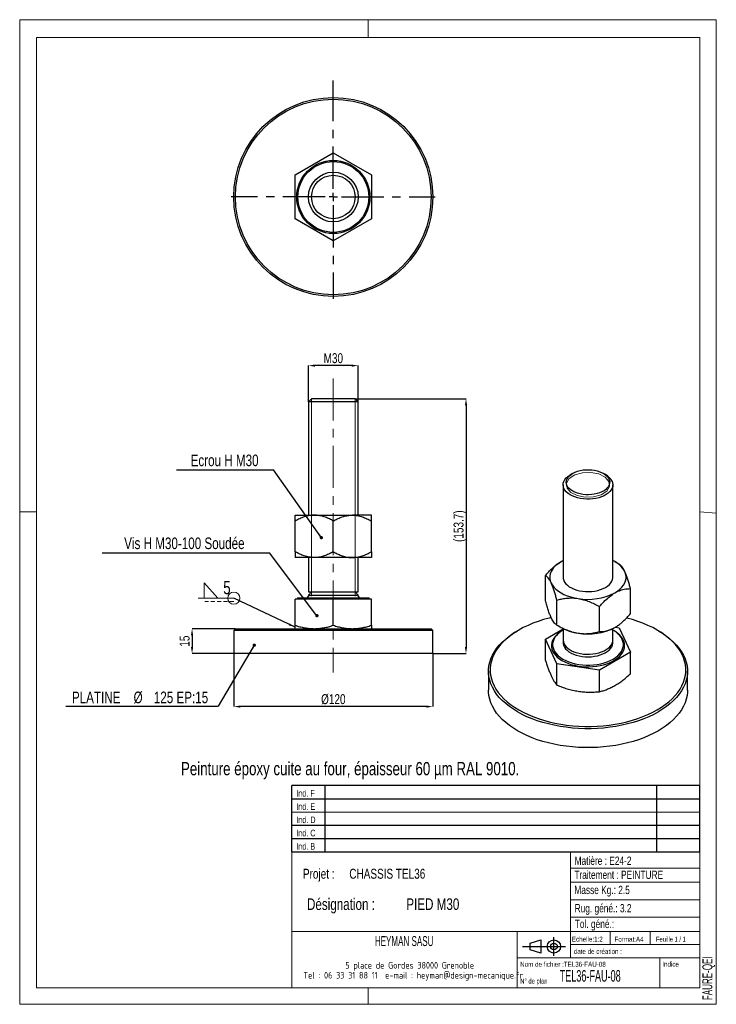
# Model space of a CAD drawing. Header units: millimetres. Extents: x 0 to 210, y 0 to 297.
import ezdxf

# ---------------------------------------------------------------- set-up
doc = ezdxf.new("R2010")
doc.units = ezdxf.units.MM
doc.header["$PDSIZE"] = -1
doc.linetypes.add('CENTERX2', pattern=[20.32, 12.7, -2.54, 2.54, -2.54])
doc.linetypes.add('HIDDEN', pattern=[1.905, 1.27, -0.635])
for name, color, linetype in [('COTES', 1, 'Continuous'), ('NOTES', 6, 'Continuous'), ('TRAIT-MIXTES', 3, 'CENTERX2')]:
    doc.layers.add(name, color=color, linetype=linetype)
doc.layers.add('TRAIT-FORT', color=4, linetype='Continuous', lineweight=25)
doc.styles.add('SLDTEXTSTYLE0', font='TXT', dxfattribs={"width": 0.75})
doc.styles.add('SLDTEXTSTYLE1', font='TXT', dxfattribs={"width": 0.605})
doc.styles.add('SLDTEXTSTYLE2', font='TXT', dxfattribs={"width": 0.692308})
doc.styles.add('SLDTEXTSTYLE3', font='TXT', dxfattribs={"width": 0.7})
doc.styles.add('SLDTEXTSTYLE4', font='TXT', dxfattribs={"width": 0.585018})
doc.styles.add('SLDTEXTSTYLE5', font='ISOCP3', dxfattribs={"width": 0.96})
doc.dimstyles.new('SLDDIMSTYLE0', dxfattribs={"dimtxt": 3, "dimasz": 2, "dimexe": 0, "dimexo": 0.0625, "dimgap": 0.75, "dimtad": 1, "dimdec": 1, "dimlfac": 2, "dimrnd": 1e-09, "dimzin": 12, "dimdsep": 46, "dimtxsty": 'SLDTEXTSTYLE0', "dimsah": 1, "dimcen": 0.09, "dimadec": 0, "dimazin": 3, "dimtfac": 1, "dimtdec": 1, "dimtofl": 0, "dimtmove": 0, "dimatfit": 3, "dimfxl": 1, "dimfrac": 2, "dimtolj": 1, "dimtzin": 12, "dimarcsym": 0})
doc.dimstyles.new('SLDDIMSTYLE1', dxfattribs={"dimtxt": 3, "dimasz": 2, "dimexe": 0, "dimexo": 0.0625, "dimgap": 0.75, "dimtad": 1, "dimdec": 1, "dimlfac": 2, "dimrnd": 1e-09, "dimzin": 12, "dimdsep": 46, "dimtxsty": 'SLDTEXTSTYLE0', "dimsah": 1, "dimcen": 0.09, "dimadec": 0, "dimazin": 3, "dimtfac": 1, "dimtdec": 1, "dimtmove": 0, "dimatfit": 0, "dimfxl": 1, "dimfrac": 2, "dimtolj": 1, "dimtzin": 12, "dimarcsym": 0})
doc.dimstyles.new('SLDDIMSTYLE2', dxfattribs={"dimtxt": 0.18, "dimasz": 1, "dimexe": 0, "dimexo": 0.0625, "dimgap": 0, "dimtad": 0, "dimtih": 1, "dimtoh": 1, "dimdec": 0, "dimrnd": 1e-09, "dimzin": 0, "dimdsep": 46, "dimtxsty": 'Standard', "dimblk1": 'DOT', "dimblk2": 'DOT', "dimsah": 1, "dimcen": 0.09, "dimadec": 0, "dimazin": 0, "dimtfac": 1, "dimtdec": 0, "dimtofl": 0, "dimtmove": 0, "dimatfit": 3, "dimldrblk": 'DOT', "dimfxl": 1, "dimfrac": 2, "dimtolj": 1, "dimtzin": 0, "dimarcsym": 0})
doc.dimstyles.new('SLDDIMSTYLE3', dxfattribs={"dimtxt": 0.18, "dimasz": 2, "dimexe": 0, "dimexo": 0.0625, "dimgap": 0, "dimtad": 0, "dimtih": 1, "dimtoh": 1, "dimdec": 0, "dimrnd": 1e-09, "dimzin": 0, "dimdsep": 46, "dimtxsty": 'Standard', "dimsah": 1, "dimcen": 0.09, "dimadec": 0, "dimazin": 0, "dimtfac": 2, "dimtdec": 0, "dimtofl": 0, "dimtmove": 0, "dimatfit": 3, "dimfxl": 1, "dimfrac": 2, "dimtolj": 1, "dimtzin": 0, "dimarcsym": 0})

# ---------------------------------------------------------------- blocks, each defined once
blk = doc.blocks.new('TAB MODIFS')
for p, q in [((123, 20), (0, 20)), ((0, 0), (0, 20)), ((10, 20), (10, 0)), ((110, 20), (110, 0)), ((123, 0), (123, 20)), ((0, 16), (123, 16)), ((0, 8), (123, 8)), ((0, 4), (123, 4)), ((0, 0), (123, 0))]:
    blk.add_line(p, q)
at = {"color": 7, "linetype": 'Continuous', "lineweight": 18}
blk.add_line((0, 12), (123, 12), dxfattribs=at)
at = {"color": 7}
for tag in ['AUTOATTR0', 'AUTOATTR1', 'AUTOATTR2', 'AUTOATTR3', 'AUTOATTR4', 'AUTOATTR5', 'AUTOATTR6', 'AUTOATTR7', 'AUTOATTR8', 'AUTOATTR9']:
    blk.add_attdef(tag, (0, 0), '', height=1, dxfattribs=at)
at = {"layer": 'NOTES', "color": 211, "char_height": 2, "attachment_point": 1, "style": 'SLDTEXTSTYLE0'}
for s, insert in [('Ind. F', (1.36, 18.66)), ('Ind. E', (1.36, 14.66)), ('Ind. D', (1.36, 10.66)), ('Ind. C', (1.36, 6.66)), ('Ind. B', (1.36, 2.66))]:
    blk.add_mtext(s, dxfattribs=dict(at, insert=insert))
blk = doc.blocks.new('Bloc2')
for p, q in [((2.32, 3.8), (5.55, 4.8)), ((2.32, 1.8), (2.32, 3.8)), ((5.55, 4.8), (5.55, 0.8)), ((9.48, 0), (9.48, 5.6)), ((0, 2.8), (12.98, 2.8)), ((5.55, 0.8), (2.32, 1.8))]:
    blk.add_line(p, q)
for radius in [2, 1]:
    blk.add_circle((9.48, 2.8), radius)
blk = doc.blocks.new('SW_NOTE_0')
at = {"layer": 'NOTES', "color": 0, "char_height": 3.5, "attachment_point": 1, "style": 'SLDTEXTSTYLE0'}
for s, insert in [('Désignation :', (0, 4.51)), ('PIED M30', (29.93, 4.51))]:
    blk.add_mtext(s, dxfattribs=dict(at, insert=insert))
blk = doc.blocks.new('SW_NOTE_1')
at = {"layer": 'NOTES', "color": 0, "char_height": 3, "attachment_point": 1, "style": 'SLDTEXTSTYLE0'}
for s, insert in [('Projet :', (0, 3.87)), ('CHASSIS TEL36', (13.98, 3.87))]:
    blk.add_mtext(s, dxfattribs=dict(at, insert=insert))
blk = doc.blocks.new('SW_NOTE_2')
at = {"layer": 'NOTES', "color": 0, "char_height": 2, "attachment_point": 2, "style": 'SLDTEXTSTYLE5'}
for s, insert in [('5 place de Gordes 38000 Grenoble', (20.94, 2.58)), ('Tel : 06 33 31 88 11  e-mail : heyman@design-mecanique.fr', (22, -0.42))]:
    blk.add_mtext(s, dxfattribs=dict(at, insert=insert))
blk = doc.blocks.new('_D')
at = {"layer": 'COTES', "color": 0, "lineweight": -2, "transparency": 16777216}
for p, q in [((64.53, 105.74), (64.53, 89.8)), ((124.53, 105.74), (124.53, 89.8)), ((122.53, 89.8), (66.53, 89.8))]:
    blk.add_line(p, q, dxfattribs=at)
at = {"layer": 'COTES', "color": 0, "transparency": 16777216}
for points in [[(66.53, 90.14), (66.53, 89.47), (64.53, 89.8)], [(122.53, 90.14), (122.53, 89.47), (124.53, 89.8)]]:
    blk.add_solid(points, dxfattribs=at)
at = {"layer": 'Defpoints', "color": 0, "transparency": 16777216}
for p in [(64.53, 105.8), (124.53, 105.8), (64.53, 89.8)]:
    blk.add_point(p, dxfattribs=at)
at = {"layer": 'COTES', "color": 0, "transparency": 16777216, "insert": (94.53, 93.55), "char_height": 3, "attachment_point": 2, "style": 'SLDTEXTSTYLE0'}
blk.add_mtext('\\A1;%%c120', dxfattribs=at)
blk = doc.blocks.new('_D_1')
at = {"layer": 'COTES', "color": 0, "lineweight": -2, "transparency": 16777216}
for p, q in [((64.96, 113.3), (51.94, 113.3)), ((51.94, 111.3), (51.94, 107.8)), ((64.46, 105.8), (51.94, 105.8))]:
    blk.add_line(p, q, dxfattribs=at)
at = {"layer": 'COTES', "color": 0, "transparency": 16777216}
for points in [[(51.61, 111.3), (52.28, 111.3), (51.94, 113.3)], [(51.61, 107.8), (52.28, 107.8), (51.94, 105.8)]]:
    blk.add_solid(points, dxfattribs=at)
at = {"layer": 'Defpoints', "color": 0, "transparency": 16777216}
for p in [(65.03, 113.3), (51.94, 105.8), (64.53, 105.8)]:
    blk.add_point(p, dxfattribs=at)
at = {"layer": 'COTES', "color": 0, "transparency": 16777216, "insert": (48.19, 109.55), "char_height": 3, "attachment_point": 2, "rotation": 90, "style": 'SLDTEXTSTYLE0'}
blk.add_mtext('\\A1;15', dxfattribs=at)
blk = doc.blocks.new('_D_2')
at = {"layer": 'COTES', "color": 0, "lineweight": -2, "transparency": 16777216}
for p, q in [((87.03, 181.77), (87.03, 192.65)), ((100.03, 192.65), (89.03, 192.65)), ((102.03, 181.77), (102.03, 192.65))]:
    blk.add_line(p, q, dxfattribs=at)
at = {"layer": 'COTES', "color": 0, "transparency": 16777216}
for points in [[(89.03, 192.99), (89.03, 192.32), (87.03, 192.65)], [(100.03, 192.99), (100.03, 192.32), (102.03, 192.65)]]:
    blk.add_solid(points, dxfattribs=at)
at = {"layer": 'Defpoints', "color": 0, "transparency": 16777216}
for p in [(87.03, 192.65), (87.03, 181.71), (102.03, 181.71)]:
    blk.add_point(p, dxfattribs=at)
at = {"layer": 'COTES', "color": 0, "transparency": 16777216, "insert": (94.53, 196.4), "char_height": 3, "attachment_point": 2, "style": 'SLDTEXTSTYLE0'}
blk.add_mtext('\\A1;M30', dxfattribs=at)
blk = doc.blocks.new('_D_3')
at = {"layer": 'COTES', "color": 0, "lineweight": -2, "transparency": 16777216}
for p, q in [((101.14, 182.65), (134.53, 182.65)), ((134.53, 180.65), (134.53, 107.8)), ((124.59, 105.8), (134.53, 105.8))]:
    blk.add_line(p, q, dxfattribs=at)
at = {"layer": 'COTES', "color": 0, "transparency": 16777216}
for points in [[(134.19, 180.65), (134.86, 180.65), (134.53, 182.65)], [(134.19, 107.8), (134.86, 107.8), (134.53, 105.8)]]:
    blk.add_solid(points, dxfattribs=at)
at = {"layer": 'Defpoints', "color": 0, "transparency": 16777216}
for p in [(101.08, 182.65), (124.53, 105.8), (134.53, 105.8)]:
    blk.add_point(p, dxfattribs=at)
at = {"layer": 'COTES', "color": 0, "transparency": 16777216, "insert": (130.78, 144.23), "char_height": 3, "attachment_point": 2, "rotation": 90, "style": 'SLDTEXTSTYLE0'}
blk.add_mtext('\\A1;(153.7)', dxfattribs=at)
blk = doc.blocks.new('SW_NOTE_3')
at = {"layer": 'NOTES', "color": 0}
blk.add_line((-29.18, 0), (0, 0), dxfattribs=at)
at = {"layer": 'NOTES', "color": 0, "insert": (-14.73, 4.56), "char_height": 3.5, "attachment_point": 2, "style": 'SLDTEXTSTYLE0'}
blk.add_mtext('Ecrou H M30', dxfattribs=at)
blk = doc.blocks.new('_Dot')
at = {"color": 0, "linetype": 'ByBlock', "lineweight": -2}
blk.add_line((-0.5, 0), (-1, 0), dxfattribs=at)
at = {"color": 0, "linetype": 'ByBlock', "const_width": 0.5}
blk.add_lwpolyline([(-0.25, 0, 1), (0.25, 0, 1)], format="xyb", close=True, dxfattribs=at)
blk = doc.blocks.new('SW_NOTE_4')
at = {"layer": 'NOTES', "color": 0}
blk.add_line((-50.47, 0), (0, 0), dxfattribs=at)
at = {"layer": 'NOTES', "color": 0, "insert": (-25.67, 4.58), "char_height": 3.5, "attachment_point": 2, "style": 'SLDTEXTSTYLE0'}
blk.add_mtext('Vis H M30-100 Soudée', dxfattribs=at)
blk = doc.blocks.new('SW_NOTE_5')
at = {"layer": 'NOTES', "color": 0}
blk.add_line((-45.84, 0), (0, 0), dxfattribs=at)
at = {"layer": 'NOTES', "color": 0, "char_height": 3.5, "attachment_point": 2, "style": 'SLDTEXTSTYLE0'}
for s, insert in [('PLATINE', (-36.74, 4.39)), ('%%c', (-24.1, 4.39)), ('125 EP:15', (-11.17, 4.39))]:
    blk.add_mtext(s, dxfattribs=dict(at, insert=insert))
blk = doc.blocks.new('SW_SYMBOL_WELD_FILL')
at = {"color": 0, "linetype": 'Continuous', "lineweight": 18}
for p, q in [((100, 0), (100, 900)), ((100, 900), (900, 0)), ((100, 0), (900, 0))]:
    blk.add_line(p, q, dxfattribs=at)
blk = doc.blocks.new('SW_WELDSYMBOL_0')
at = {"color": 0, "linetype": 'Continuous', "lineweight": 18}
blk.add_line((0, 0), (-10.81, 0), dxfattribs=at)
at = {"color": 0, "linetype": 'HIDDEN', "lineweight": 18}
blk.add_line((0, -1), (-8.76, -1), dxfattribs=at)
at = {"color": 0, "linetype": 'Continuous', "lineweight": 18}
blk.add_circle((0, 0), 1.84, dxfattribs=at)
at = {"color": 0, "linetype": 'Continuous', "lineweight": 18, "xscale": 0.005109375, "yscale": 0.005109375, "zscale": 0.005109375}
blk.add_blockref('SW_SYMBOL_WELD_FILL', (-9.45, 0), dxfattribs=at)
at = {"color": 0, "linetype": 'Continuous', "lineweight": 18, "insert": (-3.21, 5.16), "char_height": 4, "attachment_point": 1, "style": 'SLDTEXTSTYLE0'}
blk.add_mtext('5', dxfattribs=at)
blk = doc.blocks.new('SW_CENTERMARKSYMBOL_0')
at = {"layer": 'TRAIT-MIXTES', "color": 0}
for p, q in [((0, 2.5), (0, 35.14)), ((-2.5, 0), (-30.75, 0)), ((0, 0), (-1.25, 0)), ((0, 0), (0, 1.25)), ((0, 0), (0, -1.25)), ((0, 0), (1.25, 0)), ((2.5, 0), (30.75, 0)), ((0, -2.5), (0, -30.75))]:
    blk.add_line(p, q, dxfattribs=at)

msp = doc.modelspace()

# ---------------------------------------------------------------- linework, layer by layer
at = {"lineweight": 18}
for p, q in [((-0.017, 297), (209.983, 297)), ((-0.017, 297), (-0.017, 0)), ((104.983, 297), (104.983, 291.627)), ((209.983, 297), (209.983, 0)), ((5, 291.627), (205, 291.627)), ((5, 291.627), (5, 148.509)), ((205, 291.627), (205, 5)), ((87.986, 182.654), (87.986, 123.132)), ((101.065, 182.654), (101.065, 123.132)), ((-0.017, 148.509), (5, 148.509)), ((5, 148.509), (5, 5)), ((205, 148.518), (209.983, 148.105)), ((5, 67.692), (5, 5)), ((82, 46), (82, 5)), ((205, 46), (82, 46)), ((166, 46), (166, 14)), ((205, 46), (205, 5)), ((166, 41.114), (205, 41.114)), ((166, 36.798), (205, 36.798)), ((166, 31.553), (205, 31.553)), ((166, 26.265), (205, 26.265)), ((82, 22), (205, 22)), ((150, 22), (150, 5)), ((178, 22), (178, 18)), ((190, 22), (190, 18)), ((166, 18), (205, 18)), ((150, 14), (205, 14)), ((193, 14), (193, 5)), ((5, 5), (205, 5)), ((82, 5), (205, 5)), ((104.983, 0), (104.983, 5)), ((-0.017, 0), (209.983, 0))]:
    msp.add_line(p, q, dxfattribs=at)
at = {"lineweight": 18, "flags": 128}
msp.add_lwpolyline([(177.618, 157.688), (177.785, 156.218), (176.965, 154.823), (175.282, 153.716), (172.994, 153.064), (170.448, 152.968), (168.032, 153.441), (166.113, 154.413), (164.985, 155.734), (164.818, 157.204), (165.638, 158.598), (167.32, 159.706), (169.609, 160.357), (172.155, 160.454), (174.571, 159.98), (176.49, 159.009), (177.618, 157.688)], dxfattribs=at)
at = {"layer": 'TRAIT-FORT', "lineweight": 25}
for p, q in [((83.026, 250.164), (94.526, 256.803)), ((94.526, 256.803), (106.026, 250.164)), ((83.026, 236.885), (83.026, 250.164)), ((106.026, 250.164), (106.026, 236.885)), ((94.526, 230.245), (83.026, 236.885)), ((106.026, 236.885), (94.526, 230.245)), ((87.973, 182.654), (87.026, 181.707)), ((87.026, 181.707), (87.026, 147.554)), ((102.026, 181.707), (87.026, 181.707)), ((91.25, 182.654), (87.973, 182.654)), ((101.079, 182.654), (91.25, 182.654)), ((102.026, 181.707), (101.079, 182.654)), ((102.026, 147.554), (102.026, 181.707)), ((166.667, 160.159), (165.997, 159.772)), ((176.606, 159.772), (175.936, 160.159)), ((163.801, 156.711), (163.801, 128.824)), ((178.801, 128.824), (178.801, 156.711)), ((83.026, 147.554), (88.776, 147.554)), ((83.026, 136.533), (83.026, 145.775)), ((88.776, 147.554), (100.276, 147.554)), ((94.526, 136.533), (94.526, 145.775)), ((106.026, 147.554), (100.276, 147.554)), ((106.026, 136.533), (106.026, 145.775)), ((88.776, 134.754), (83.026, 134.754)), ((87.026, 134.754), (87.026, 124.404)), ((100.276, 134.754), (88.776, 134.754)), ((106.026, 134.754), (100.276, 134.754)), ((102.026, 124.404), (102.026, 134.754)), ((163.801, 133.856), (163.17, 133.518)), ((180.693, 132.791), (179.434, 133.517)), ((158.475, 121.809), (158.475, 129.355)), ((184.128, 117.84), (184.128, 125.387)), ((83.026, 114.331), (83.026, 122.254)), ((94.526, 122.254), (83.026, 122.254)), ((83.851, 122.604), (83.501, 122.254)), ((83.851, 122.654), (83.851, 122.604)), ((83.851, 122.654), (105.201, 122.654)), ((83.851, 122.604), (105.201, 122.604)), ((87.973, 124.404), (87.026, 123.457)), ((87.026, 124.404), (102.026, 124.404)), ((87.026, 123.457), (87.026, 123.154)), ((87.026, 123.457), (102.026, 123.457)), ((94.526, 114.331), (94.526, 122.254)), ((106.026, 122.254), (94.526, 122.254)), ((102.026, 123.457), (101.079, 124.404)), ((102.026, 123.154), (102.026, 123.457)), ((105.201, 122.604), (105.201, 122.654)), ((105.551, 122.254), (105.201, 122.604)), ((106.026, 114.331), (106.026, 122.254)), ((161.912, 114.404), (161.912, 121.95)), ((174.738, 112.42), (174.738, 119.966)), ((65.026, 113.304), (64.526, 112.804)), ((65.026, 113.304), (94.526, 113.304)), ((94.526, 113.304), (124.026, 113.304)), ((124.526, 112.804), (124.026, 113.304)), ((150.438, 112.897), (150.085, 112.693)), ((158.475, 110.149), (163.801, 113.224)), ((161.911, 114.404), (163.168, 113.678)), ((163.801, 113.339), (163.801, 109.921)), ((178.801, 109.921), (178.801, 113.339)), ((179.57, 113.759), (180.691, 113.586)), ((180.691, 113.586), (184.128, 106.181)), ((192.518, 112.693), (192.164, 112.897)), ((64.526, 112.804), (64.526, 105.804)), ((94.526, 112.804), (64.526, 112.804)), ((124.526, 112.804), (94.526, 112.804)), ((124.526, 105.804), (124.526, 112.804)), ((161.912, 102.745), (158.475, 110.149)), ((158.475, 103.68), (158.475, 110.149)), ((160.626, 108.492), (160.626, 108.451)), ((163.801, 109.147), (163.801, 108.9)), ((178.8, 108.831), (178.801, 108.9)), ((178.801, 108.9), (178.801, 109.147)), ((181.976, 108.451), (181.976, 108.492)), ((124.526, 105.804), (64.526, 105.804)), ((184.128, 106.181), (174.738, 100.76)), ((184.128, 99.712), (184.128, 106.181)), ((174.738, 100.76), (161.912, 102.745)), ((161.912, 96.275), (161.912, 102.745)), ((141.301, 100.449), (141.301, 94.733)), ((174.738, 94.291), (174.738, 100.76)), ((201.301, 94.733), (201.301, 100.449))]:
    msp.add_line(p, q, dxfattribs=at)
at = {"layer": 'TRAIT-FORT', "lineweight": 25, "flags": 128}
for points in [[(164.972, 156.505), (164.802, 157.001), (164.749, 157.505), (164.812, 158.009), (164.991, 158.504), (165.283, 158.98), (165.682, 159.43), (166.181, 159.845), (166.772, 160.218), (167.444, 160.542), (168.184, 160.812), (168.98, 161.022), (169.818, 161.169), (170.682, 161.25), (171.557, 161.264), (172.427, 161.211), (173.278, 161.091), (174.093, 160.907), (174.858, 160.661), (175.56, 160.359), (176.186, 160.006), (176.724, 159.608), (177.166, 159.171), (177.504, 158.705), (177.73, 158.217), (177.842, 157.716), (177.837, 157.21), (177.716, 156.71), (177.48, 156.223), (177.133, 155.759), (176.683, 155.326), (176.137, 154.931), (175.504, 154.582), (174.797, 154.284), (174.027, 154.044), (173.208, 153.865), (172.355, 153.751), (171.484, 153.703), (170.609, 153.722), (169.747, 153.809), (168.912, 153.962), (168.12, 154.177), (167.385, 154.451), (166.72, 154.78), (166.136, 155.156), (165.645, 155.575), (165.254, 156.027), (164.972, 156.505)], [(178.546, 157.831), (178.732, 157.298), (178.801, 156.756), (178.752, 156.213), (178.585, 155.678), (178.303, 155.159), (177.911, 154.665), (177.415, 154.203), (176.822, 153.78), (176.142, 153.404), (175.386, 153.08), (174.566, 152.813), (173.694, 152.607), (172.784, 152.467), (171.851, 152.393), (170.909, 152.387), (169.973, 152.45), (169.059, 152.579), (168.179, 152.774), (167.349, 153.031), (166.582, 153.346), (165.888, 153.714), (165.28, 154.129), (164.767, 154.585), (164.357, 155.075), (164.057, 155.59), (163.871, 156.123), (163.802, 156.665), (163.851, 157.208), (164.018, 157.744), (164.3, 158.262), (164.692, 158.757), (165.188, 159.219), (165.781, 159.641), (165.997, 159.772)], [(163.17, 133.518), (162.364, 133.002), (161.657, 132.439), (161.055, 131.838), (160.565, 131.203), (160.193, 130.542), (159.943, 129.862), (159.817, 129.171), (159.817, 128.476), (159.943, 127.785), (160.193, 127.105)], [(163.801, 128.824), (163.835, 128.416), (163.982, 127.879), (164.245, 127.357), (164.619, 126.858), (165.098, 126.39), (165.676, 125.96), (166.342, 125.576), (167.086, 125.243), (167.896, 124.966), (168.761, 124.75), (169.665, 124.598), (170.596, 124.513), (171.537, 124.496), (172.475, 124.547), (173.394, 124.666), (174.28, 124.85), (175.119, 125.097), (175.898, 125.402), (176.605, 125.762), (177.228, 126.17), (177.757, 126.62), (178.185, 127.104), (178.504, 127.616), (178.709, 128.146), (178.798, 128.688), (178.801, 128.824)], [(179.433, 124.129), (180.239, 124.646), (180.946, 125.208), (181.548, 125.81), (182.038, 126.444), (182.41, 127.105), (182.66, 127.785), (182.786, 128.476), (182.786, 129.171), (182.66, 129.862), (182.41, 130.542)], [(160.193, 127.105), (160.565, 126.444), (161.055, 125.81), (161.657, 125.208), (162.364, 124.646), (163.17, 124.129), (164.064, 123.664), (165.038, 123.256), (166.081, 122.908), (167.18, 122.626), (168.325, 122.411)], [(160.196, 116.634), (159.586, 116.486), (157.909, 116.031), (156.285, 115.515), (154.72, 114.942), (153.221, 114.313), (151.793, 113.631), (150.442, 112.899), (149.173, 112.119), (147.992, 111.295), (146.903, 110.429), (145.91, 109.526), (145.017, 108.589), (144.228, 107.62), (143.545, 106.626), (142.973, 105.608), (142.512, 104.572), (142.165, 103.521), (141.932, 102.46), (141.816, 101.392), (141.816, 100.322), (141.932, 99.254), (142.165, 98.193), (142.512, 97.142), (142.973, 96.106), (143.545, 95.088), (144.228, 94.094), (145.017, 93.126), (145.91, 92.188), (146.903, 91.285), (147.992, 90.419), (149.173, 89.595), (150.442, 88.815)], [(150.442, 88.815), (151.793, 88.083), (153.221, 87.401), (154.72, 86.772), (156.285, 86.199), (157.909, 85.683), (159.586, 85.228), (161.309, 84.834), (163.071, 84.503), (164.866, 84.237), (166.687, 84.037), (168.525, 83.903), (170.375, 83.835), (172.228, 83.835), (174.078, 83.903), (175.916, 84.037), (177.737, 84.237), (179.532, 84.503), (181.294, 84.834), (183.017, 85.228), (184.694, 85.683), (186.318, 86.199), (187.883, 86.772), (189.382, 87.401), (190.81, 88.083), (192.161, 88.815), (193.43, 89.595), (194.611, 90.419), (195.7, 91.285), (196.693, 92.188), (197.586, 93.126), (198.375, 94.094), (199.057, 95.088), (199.63, 96.106), (200.091, 97.142), (200.438, 98.193), (200.67, 99.254), (200.787, 100.322), (200.787, 101.392), (200.67, 102.46), (200.438, 103.521), (200.091, 104.572), (199.63, 105.608), (199.057, 106.626), (198.375, 107.62), (197.586, 108.589), (196.693, 109.526), (195.7, 110.429), (194.611, 111.295), (193.43, 112.119), (192.161, 112.899), (190.81, 113.631), (189.382, 114.313), (187.883, 114.942), (186.318, 115.515), (184.694, 116.031), (183.017, 116.486), (182.907, 116.514)], [(163.801, 112.877), (163.753, 112.849), (163.005, 112.37), (162.349, 111.848), (161.79, 111.289), (161.335, 110.7), (160.99, 110.087), (160.758, 109.456), (160.641, 108.814), (160.641, 108.169), (160.758, 107.528), (160.99, 106.897), (161.335, 106.283), (161.79, 105.694), (162.349, 105.135), (163.005, 104.614), (163.753, 104.134), (164.583, 103.703), (165.487, 103.323), (166.455, 103.001), (167.476, 102.738), (168.539, 102.539), (169.631, 102.405), (170.743, 102.338), (171.86, 102.338), (172.971, 102.405), (174.064, 102.539), (175.127, 102.738), (176.148, 103.001), (177.115, 103.323), (178.019, 103.703), (178.85, 104.134), (179.597, 104.614), (180.254, 105.135), (180.813, 105.694), (181.267, 106.283), (181.613, 106.897), (181.845, 107.528), (181.962, 108.169), (181.962, 108.814), (181.845, 109.456), (181.613, 110.087), (181.613, 110.087)], [(150.088, 88.203), (148.798, 88.996), (147.597, 89.834), (146.489, 90.714), (145.479, 91.633), (144.571, 92.586), (143.769, 93.571), (143.075, 94.582), (142.493, 95.617), (142.024, 96.671), (141.671, 97.74), (141.435, 98.819), (141.316, 99.905), (141.316, 100.993), (141.435, 102.079), (141.671, 103.158), (142.024, 104.227), (142.493, 105.281), (143.075, 106.315), (143.769, 107.327), (144.571, 108.311), (145.479, 109.265), (146.489, 110.183), (147.597, 111.064), (148.798, 111.902), (150.085, 112.693)], [(192.518, 112.693), (193.805, 111.902), (195.006, 111.064), (196.114, 110.183), (197.124, 109.265), (198.032, 108.311), (198.834, 107.327), (199.528, 106.315), (200.11, 105.281), (200.579, 104.227), (200.932, 103.158), (201.168, 102.079), (201.287, 100.993), (201.287, 99.905), (201.168, 98.819), (200.932, 97.74), (200.579, 96.671), (200.11, 95.617), (199.528, 94.582), (198.834, 93.571), (198.032, 92.586), (197.124, 91.633), (196.114, 90.714), (195.006, 89.834), (193.805, 88.996), (192.515, 88.203), (191.141, 87.458), (189.689, 86.764), (188.164, 86.125), (186.573, 85.542), (184.921, 85.018), (183.216, 84.555), (181.464, 84.154), (179.671, 83.818), (177.846, 83.547), (175.994, 83.343), (174.125, 83.207), (172.244, 83.139), (170.359, 83.139), (168.478, 83.207), (166.608, 83.343), (164.757, 83.547), (162.932, 83.818), (161.139, 84.154), (159.387, 84.555), (157.682, 85.018), (156.03, 85.542), (154.439, 86.125), (152.914, 86.764), (151.462, 87.458), (150.088, 88.203)], [(162.78, 112.203), (162.627, 112.094), (161.973, 111.558), (161.419, 110.986), (160.969, 110.385), (160.628, 109.76), (160.401, 109.118), (160.289, 108.465), (160.294, 107.81), (160.415, 107.159), (160.652, 106.518)], [(160.652, 106.518), (161.002, 105.894), (161.461, 105.295), (162.024, 104.726), (162.686, 104.194), (163.439, 103.703), (164.275, 103.26), (165.186, 102.869), (166.162, 102.534), (167.192, 102.259), (168.266, 102.047), (169.371, 101.899), (170.498, 101.817), (171.633, 101.803), (172.764, 101.857), (173.88, 101.977), (174.968, 102.163), (176.018, 102.412), (177.018, 102.723), (177.957, 103.091), (178.825, 103.513), (179.614, 103.984), (180.314, 104.5), (180.92, 105.054), (181.423, 105.641), (181.819, 106.256), (182.103, 106.89), (182.273, 107.538), (182.326, 108.192), (182.263, 108.847), (182.084, 109.494), (181.79, 110.127), (181.385, 110.739), (180.873, 111.324), (180.26, 111.875), (179.823, 112.203)], [(163.801, 109.921), (163.802, 109.875), (163.871, 109.333), (164.057, 108.8), (164.357, 108.285), (164.767, 107.795), (165.28, 107.339), (165.888, 106.924), (166.582, 106.556), (167.349, 106.241), (168.179, 105.984), (169.059, 105.789), (169.973, 105.659), (170.909, 105.597), (171.851, 105.603), (172.784, 105.676), (173.694, 105.817), (174.566, 106.023), (175.386, 106.29), (176.142, 106.614), (176.822, 106.99), (177.415, 107.413), (177.911, 107.875), (178.303, 108.369), (178.585, 108.888), (178.752, 109.423), (178.801, 109.921)], [(160.626, 108.451), (160.641, 108.128), (160.758, 107.487), (160.99, 106.856), (161.335, 106.242), (161.79, 105.653), (162.349, 105.095), (163.005, 104.573), (163.753, 104.093), (164.583, 103.662), (165.487, 103.283), (166.455, 102.96), (167.476, 102.698), (168.539, 102.498), (169.631, 102.364), (170.743, 102.297), (171.86, 102.297), (172.971, 102.364), (174.064, 102.498), (175.127, 102.698), (176.148, 102.96), (177.115, 103.283), (178.019, 103.662), (178.85, 104.093), (179.597, 104.573), (180.254, 105.095), (180.813, 105.653), (181.267, 106.242), (181.613, 106.856), (181.845, 107.487), (181.962, 108.128), (181.976, 108.451)], [(163.801, 108.9), (163.802, 108.855), (163.804, 108.784)], [(163.831, 109.534), (163.812, 109.374), (163.822, 108.83), (163.949, 108.291), (164.193, 107.766), (164.549, 107.263), (165.011, 106.789), (165.573, 106.353), (166.225, 105.96), (166.957, 105.618), (167.757, 105.332), (168.614, 105.105), (169.512, 104.943), (170.439, 104.846), (171.38, 104.818), (172.319, 104.858), (173.243, 104.965), (174.135, 105.139), (174.983, 105.375), (175.773, 105.671), (176.492, 106.022), (177.13, 106.423), (177.676, 106.866), (178.121, 107.345), (178.458, 107.853), (178.683, 108.381), (178.791, 108.921), (178.781, 109.464), (178.771, 109.534)], [(201.301, 94.733), (201.287, 94.189), (201.168, 93.103), (200.932, 92.024), (200.579, 90.955), (200.11, 89.901), (199.528, 88.867), (198.834, 87.855), (198.032, 86.871), (197.124, 85.917), (196.114, 84.998), (195.006, 84.118), (193.805, 83.28), (192.515, 82.487), (191.141, 81.742), (189.689, 81.049), (188.164, 80.409), (186.573, 79.826), (184.921, 79.302), (183.216, 78.839), (181.464, 78.438), (179.671, 78.102), (177.846, 77.831), (175.994, 77.628), (174.125, 77.491), (172.244, 77.423), (170.359, 77.423), (168.478, 77.491), (166.608, 77.628), (164.757, 77.831), (162.932, 78.102), (161.139, 78.438), (159.387, 78.839), (157.682, 79.302), (156.03, 79.826), (154.439, 80.409), (152.914, 81.049), (151.462, 81.742), (150.088, 82.487), (148.798, 83.28), (147.597, 84.118), (146.489, 84.998), (145.479, 85.917), (144.571, 86.871), (143.769, 87.855), (143.075, 88.867), (142.493, 89.901), (142.024, 90.955), (141.671, 92.024), (141.435, 93.103), (141.316, 94.189), (141.301, 94.733)]]:
    msp.add_lwpolyline(points, dxfattribs=at)
at = {"layer": 'TRAIT-FORT', "lineweight": 25}
for radius in [30, 29.5, 11.025, 10.675, 7.5, 6.553]:
    msp.add_circle((94.526, 243.524), radius, dxfattribs=at)
for centre, radius, start, end in [((174.404, 155.631), 4.69, 27.98688, 62.00858), ((175.747, 126.911), 7.587, 28.59349, 66.26563), ((86.526, 123.154), 0.5, 270, 0), ((102.526, 123.154), 0.5, 180, 270), ((171.329, 139.753), 17.6, 260.17115, 297.41493), ((170.307, 126.499), 14.674, 240.8905, 262.23688), ((171.329, 129.301), 17.6, 260.17115, 297.41493), ((175.638, 106.878), 6.782, 28.23422, 62.19377)]:
    msp.add_arc(centre, radius, start, end, dxfattribs=at)
for points, knots in [([(88.776, 147.554), (88.276, 147.528), (87.266, 147.477), (85.795, 147.081), (84.373, 146.515), (83.476, 146.022), (83.026, 145.775)], [0, 0, 0, 0, 0.249578, 0.5043641, 0.7510475, 1, 1, 1, 1]), ([(83.026, 145.775), (83.026, 145.96), (83.026, 146.332), (83.026, 146.774), (83.026, 147.117), (83.026, 147.361), (83.026, 147.522), (83.026, 147.543), (83.026, 147.554)], [0, 0, 0, 0, 0.18498877, 0.37068579, 0.52590106, 0.6810781, 0.84055116, 1, 1, 1, 1]), ([(94.526, 145.775), (94.135, 145.99), (93.355, 146.422), (92.121, 146.948), (90.834, 147.34), (89.706, 147.53), (89.017, 147.548), (88.776, 147.554)], [0, 0, 0, 0, 0.2161658, 0.4322339, 0.6560377, 0.8796906, 1, 1, 1, 1]), ([(94.526, 145.775), (94.916, 145.99), (95.697, 146.422), (96.931, 146.948), (98.218, 147.34), (99.346, 147.53), (100.035, 147.548), (100.276, 147.554)], [0, 0, 0, 0, 0.2161658, 0.4322339, 0.6560377, 0.8796906, 1, 1, 1, 1]), ([(100.276, 147.554), (100.776, 147.528), (101.786, 147.477), (103.257, 147.081), (104.679, 146.515), (105.576, 146.022), (106.026, 145.775)], [0, 0, 0, 0, 0.249578, 0.5043641, 0.7510475, 1, 1, 1, 1]), ([(106.026, 145.775), (106.026, 145.96), (106.026, 146.332), (106.026, 146.774), (106.026, 147.117), (106.026, 147.361), (106.026, 147.522), (106.026, 147.543), (106.026, 147.554)], [0, 0, 0, 0, 0.18498877, 0.37068579, 0.52590106, 0.6810781, 0.84055116, 1, 1, 1, 1]), ([(88.776, 134.754), (88.276, 134.779), (87.266, 134.83), (85.795, 135.227), (84.373, 135.793), (83.476, 136.286), (83.026, 136.533)], [0, 0, 0, 0, 0.24957758, 0.50436322, 0.75104615, 1, 1, 1, 1]), ([(83.026, 136.533), (83.026, 136.347), (83.026, 135.975), (83.026, 135.534), (83.026, 135.191), (83.026, 134.946), (83.026, 134.785), (83.026, 134.764), (83.026, 134.754)], [0, 0, 0, 0, 0.18498848, 0.37068677, 0.5259018, 0.6810786, 0.8405514, 1, 1, 1, 1]), ([(94.526, 136.533), (94.135, 136.317), (93.355, 135.886), (92.121, 135.359), (90.834, 134.968), (89.706, 134.777), (89.017, 134.76), (88.776, 134.754)], [0, 0, 0, 0, 0.2161672, 0.432235, 0.6560384, 0.8796909, 1, 1, 1, 1]), ([(94.526, 136.533), (94.916, 136.317), (95.697, 135.886), (96.931, 135.359), (98.218, 134.968), (99.346, 134.777), (100.035, 134.76), (100.276, 134.754)], [0, 0, 0, 0, 0.2161672, 0.43223496, 0.65603836, 0.87969086, 1, 1, 1, 1]), ([(100.276, 134.754), (100.776, 134.779), (101.786, 134.83), (103.257, 135.227), (104.679, 135.793), (105.576, 136.286), (106.026, 136.533)], [0, 0, 0, 0, 0.24957758, 0.50436322, 0.75104615, 1, 1, 1, 1]), ([(106.026, 136.533), (106.026, 136.347), (106.026, 135.975), (106.026, 135.534), (106.026, 135.191), (106.026, 134.946), (106.026, 134.785), (106.026, 134.764), (106.026, 134.754)], [0, 0, 0, 0, 0.18498848, 0.37068677, 0.5259018, 0.6810786, 0.8405514, 1, 1, 1, 1]), ([(158.475, 129.355), (158.747, 129.664), (159.294, 130.283), (160.332, 131.347), (161.619, 132.522), (162.648, 133.183), (163.17, 133.518)], [0, 0, 0, 0, 0.1850916, 0.3708936, 0.6812424, 1, 1, 1, 1]), ([(182.41, 130.542), (182.26, 130.843), (181.958, 131.452), (181.519, 132.075), (181.094, 132.528), (180.826, 132.704), (180.691, 132.791)], [0, 0, 0, 0, 0.24957791, 0.50436411, 0.75104693, 1, 1, 1, 1]), ([(160.193, 127.105), (160.044, 127.407), (159.742, 128.015), (159.302, 128.639), (158.877, 129.092), (158.609, 129.267), (158.475, 129.355)], [0, 0, 0, 0, 0.2495779, 0.5043641, 0.7510469, 1, 1, 1, 1]), ([(184.128, 125.387), (184.012, 125.813), (183.778, 126.668), (183.41, 127.89), (183.026, 129.04), (182.688, 129.922), (182.482, 130.382), (182.41, 130.542)], [0, 0, 0, 0, 0.2155179, 0.432228, 0.6544604, 0.8796921, 1, 1, 1, 1]), ([(161.912, 121.95), (161.795, 122.377), (161.562, 123.232), (161.194, 124.453), (160.809, 125.603), (160.472, 126.486), (160.265, 126.945), (160.193, 127.105)], [0, 0, 0, 0, 0.21551788, 0.43222804, 0.6544604, 0.87969206, 1, 1, 1, 1]), ([(179.433, 124.129), (179.515, 124.176), (179.886, 124.386), (180.543, 124.699), (181.404, 125.012), (182.256, 125.223), (183.173, 125.362), (183.785, 125.378), (184.128, 125.387)], [0, 0, 0, 0, 0.05036299, 0.2265368, 0.40275787, 0.58522413, 0.76775705, 1, 1, 1, 1]), ([(160.193, 116.654), (160.044, 116.996), (159.742, 117.689), (159.302, 118.959), (158.877, 120.337), (158.609, 121.317), (158.475, 121.809)], [0, 0, 0, 0, 0.2495779, 0.5043641, 0.7510469, 1, 1, 1, 1]), ([(161.912, 121.95), (162.346, 122.059), (163.217, 122.276), (164.59, 122.493), (166.025, 122.592), (167.285, 122.553), (168.056, 122.448), (168.325, 122.411)], [0, 0, 0, 0, 0.21551788, 0.43222804, 0.6544604, 0.87969206, 1, 1, 1, 1]), ([(168.325, 122.411), (168.883, 122.304), (170.01, 122.088), (171.65, 121.51), (173.236, 120.803), (174.236, 120.246), (174.738, 119.966)], [0, 0, 0, 0, 0.2495779, 0.5043641, 0.7510469, 1, 1, 1, 1]), ([(174.738, 119.966), (175.011, 120.275), (175.557, 120.895), (176.595, 121.958), (177.882, 123.133), (178.912, 123.794), (179.433, 124.129)], [0, 0, 0, 0, 0.1850916, 0.3708936, 0.6812424, 1, 1, 1, 1]), ([(161.912, 114.404), (161.795, 114.479), (161.562, 114.63), (161.194, 114.993), (160.809, 115.5), (160.472, 116.072), (160.265, 116.504), (160.193, 116.654)], [0, 0, 0, 0, 0.21551788, 0.43222804, 0.6544604, 0.87969206, 1, 1, 1, 1]), ([(179.433, 113.678), (179.515, 113.726), (179.886, 113.944), (180.543, 114.39), (181.404, 115.071), (182.256, 115.843), (183.173, 116.763), (183.785, 117.454), (184.128, 117.84)], [0, 0, 0, 0, 0.050363, 0.2265368, 0.4027579, 0.5852241, 0.7677571, 1, 1, 1, 1]), ([(83.026, 114.331), (83.491, 114.184), (84.421, 113.89), (85.849, 113.566), (87.303, 113.347), (88.285, 113.318), (88.776, 113.304)], [0, 0, 0, 0, 0.24771144, 0.4953659, 0.74770543, 1, 1, 1, 1]), ([(83.026, 113.304), (83.026, 113.318), (83.026, 113.345), (83.026, 113.559), (83.026, 113.881), (83.026, 114.181), (83.026, 114.331)], [0, 0, 0, 0, 0.24727459, 0.49459064, 0.74726416, 1, 1, 1, 1]), ([(88.776, 113.304), (89.257, 113.318), (90.22, 113.345), (91.664, 113.559), (93.103, 113.881), (94.052, 114.181), (94.526, 114.331)], [0, 0, 0, 0, 0.2472746, 0.4945906, 0.7472641, 1, 1, 1, 1]), ([(94.526, 114.331), (94.991, 114.184), (95.921, 113.89), (97.349, 113.566), (98.803, 113.347), (99.785, 113.318), (100.276, 113.304)], [0, 0, 0, 0, 0.2477115, 0.4953659, 0.7477055, 1, 1, 1, 1]), ([(100.276, 113.304), (100.757, 113.318), (101.72, 113.345), (103.164, 113.559), (104.603, 113.881), (105.552, 114.181), (106.026, 114.331)], [0, 0, 0, 0, 0.2472746, 0.4945906, 0.7472642, 1, 1, 1, 1]), ([(106.026, 114.331), (106.026, 114.184), (106.026, 113.89), (106.026, 113.566), (106.026, 113.347), (106.026, 113.318), (106.026, 113.304)], [0, 0, 0, 0, 0.2477114, 0.4953659, 0.7477055, 1, 1, 1, 1]), ([(161.912, 114.404), (162.346, 114.161), (163.217, 113.674), (164.59, 113.033), (166.025, 112.489), (167.285, 112.139), (168.056, 112.006), (168.325, 111.959)], [0, 0, 0, 0, 0.21551788, 0.43222804, 0.6544604, 0.87969206, 1, 1, 1, 1]), ([(174.738, 112.42), (175.011, 112.426), (175.557, 112.437), (176.595, 112.572), (177.882, 112.883), (178.912, 113.41), (179.433, 113.678)], [0, 0, 0, 0, 0.1850916, 0.3708936, 0.6812424, 1, 1, 1, 1]), ([(168.325, 111.959), (168.883, 111.894), (170.01, 111.761), (171.65, 111.831), (173.236, 112.048), (174.236, 112.296), (174.738, 112.42)], [0, 0, 0, 0, 0.2495779, 0.5043641, 0.7510469, 1, 1, 1, 1]), ([(158.475, 103.68), (158.614, 103.261), (158.891, 102.422), (159.318, 101.24), (159.753, 100.123), (160.046, 99.468), (160.193, 99.139)], [0, 0, 0, 0, 0.2472686, 0.4953626, 0.746874, 1, 1, 1, 1]), ([(160.193, 99.139), (160.337, 98.841), (160.624, 98.243), (161.056, 97.489), (161.486, 96.825), (161.77, 96.459), (161.912, 96.275)], [0, 0, 0, 0, 0.24649114, 0.49459325, 0.74679314, 1, 1, 1, 1]), ([(179.433, 96.163), (179.825, 96.4), (180.611, 96.875), (181.789, 97.731), (182.965, 98.673), (183.74, 99.365), (184.128, 99.712)], [0, 0, 0, 0, 0.2464911, 0.4945933, 0.7467931, 1, 1, 1, 1]), ([(161.912, 96.275), (162.429, 96.075), (163.466, 95.675), (165.058, 95.165), (166.68, 94.733), (167.776, 94.541), (168.325, 94.444)], [0, 0, 0, 0, 0.2472686, 0.4953626, 0.746874, 1, 1, 1, 1]), ([(174.738, 94.291), (175.117, 94.39), (175.876, 94.588), (177.042, 94.997), (178.229, 95.502), (179.031, 95.942), (179.433, 96.163)], [0, 0, 0, 0, 0.2472686, 0.4953626, 0.746874, 1, 1, 1, 1]), ([(168.325, 94.444), (168.86, 94.373), (169.934, 94.228), (171.543, 94.155), (173.15, 94.169), (174.208, 94.251), (174.738, 94.291)], [0, 0, 0, 0, 0.2464911, 0.4945933, 0.7467931, 1, 1, 1, 1])]:
    msp.add_open_spline(points, degree=3, knots=knots, dxfattribs=at)
at = {"layer": 'TRAIT-MIXTES', "lineweight": 18}
msp.add_line((94.526, 188.788), (94.526, 100.076), dxfattribs=at)

# ---------------------------------------------------------------- block references
for name, p in [('TAB MODIFS', (81.993, 45.99)), ('Bloc2', (151.56, 14.634))]:
    msp.add_blockref(name, p)
at = {"layer": 'NOTES'}
for name, p in [('SW_NOTE_3', (76.479, 161.26)), ('SW_NOTE_4', (75.298, 136.229)), ('SW_NOTE_5', (59.777, 89.94)), ('SW_NOTE_1', (85.367, 37.009)), ('SW_NOTE_0', (86.592, 27.445)), ('SW_NOTE_2', (96.625, 10.191))]:
    msp.add_blockref(name, p, dxfattribs=at)
at = {"layer": 'NOTES', "lineweight": 18}
msp.add_blockref('SW_WELDSYMBOL_0', (64.55, 122.52), dxfattribs=at)
at = {"layer": 'TRAIT-MIXTES'}
msp.add_blockref('SW_CENTERMARKSYMBOL_0', (94.526, 243.524), dxfattribs=at)

# ---------------------------------------------------------------- texts
at = {"layer": 'NOTES'}
for s, insert, char_height, attachment_point, style in [('Peinture époxy cuite au four, épaisseur 60 µm RAL 9010.', (48.6, 73.09), 4, 1, 'SLDTEXTSTYLE0'), ('Matière : E24-2', (167.266, 44.555), 2.5, 1, 'SLDTEXTSTYLE0'), ('Traitement : PEINTURE', (167.195, 40.318), 2.5, 1, 'SLDTEXTSTYLE0'), ('Masse Kg.: 2.5', (167.195, 35.75), 2.5, 1, 'SLDTEXTSTYLE0'), ('Rug. géné.: 3.2', (167.285, 30.236), 2.5, 1, 'SLDTEXTSTYLE0'), ('Tol. géné.:', (167.323, 25.499), 2.5, 1, 'SLDTEXTSTYLE0'), ('HEYMAN SASU', (115.879, 20.57), 3, 2, 'SLDTEXTSTYLE1'), ('Echelle:1:2', (166.453, 20.405), 1.5, 1, 'SLDTEXTSTYLE0'), ('Format:A4', (179.289, 20.38), 1.5, 1, 'SLDTEXTSTYLE0'), ('Feuille 1 / 1', (191.806, 20.384), 1.5, 1, 'SLDTEXTSTYLE2'), ('date de création :', (167.009, 16.695), 1.5, 1, 'SLDTEXTSTYLE0'), ('Nom de fichier :TEL36-FAU-08', (150.852, 12.815), 1.5, 1, 'SLDTEXTSTYLE0'), ('Indice', (193.693, 12.86), 1.5, 1, 'SLDTEXTSTYLE0'), ('TEL36-FAU-08', (162.756, 10.33), 3.5, 1, 'SLDTEXTSTYLE4'), ('N° de plan', (150.878, 7.765), 1.5, 1, 'SLDTEXTSTYLE3')]:
    msp.add_mtext(s, dxfattribs=dict(at, insert=insert, char_height=char_height, attachment_point=attachment_point, style=style))
at = {"layer": 'NOTES', "insert": (205.796, 1.256), "char_height": 3, "attachment_point": 1, "rotation": 90, "style": 'SLDTEXTSTYLE1'}
msp.add_mtext('FAURE-QEI', dxfattribs=at)

# ---------------------------------------------------------------- dimensions: what is measured, and where the dimension line sits
at = {"layer": 'COTES'}
for base, p1, p2, text, dimstyle, picture, middle in [((87.026, 192.654), (102.026, 181.707), (87.026, 181.707), 'M<>', 'SLDDIMSTYLE1', '_D_2', (94.526, 192.654)), ((64.526, 89.804), (124.526, 105.804), (64.526, 105.804), '%%c<>', 'SLDDIMSTYLE0', '_D', (94.526, 89.804))]:
    dim = msp.add_linear_dim(base=base, p1=p1, p2=p2, text=text, dimstyle=dimstyle, dxfattribs=at)
    dim.commit()
    dim.dimension.update_dxf_attribs({"geometry": picture, "text_midpoint": middle, "dimtype": 160})
dim = msp.add_linear_dim(base=(134.526, 105.804), p1=(101.079, 182.654), p2=(124.526, 105.804), angle=90, text='(<>)', dimstyle='SLDDIMSTYLE0', dxfattribs=at)
dim.commit()
dim.dimension.update_dxf_attribs({"geometry": '_D_3', "text_midpoint": (134.526, 144.229), "dimtype": 160})
dim = msp.add_linear_dim(base=(51.944, 105.804), p1=(65.026, 113.304), p2=(64.526, 105.804), angle=90, dimstyle='SLDDIMSTYLE1', dxfattribs=at)
dim.commit()
dim.dimension.update_dxf_attribs({"geometry": '_D_1', "text_midpoint": (51.944, 109.554), "dimtype": 160})

# ---------------------------------------------------------------- leaders
at = {"layer": 'NOTES'}
for points in [[(90.921, 140.755), (76.479, 161.26)], [(89.591, 117.222), (75.298, 136.229)], [(70.694, 108.33), (59.777, 89.94)]]:
    msp.add_leader(points, dimstyle='SLDDIMSTYLE2', dxfattribs=at)
at = {"layer": 'NOTES', "lineweight": 18}
msp.add_leader([(83.026, 113.754), (64.55, 122.52)], dimstyle='SLDDIMSTYLE3', dxfattribs=at)

doc.saveas('drawing.dxf')
